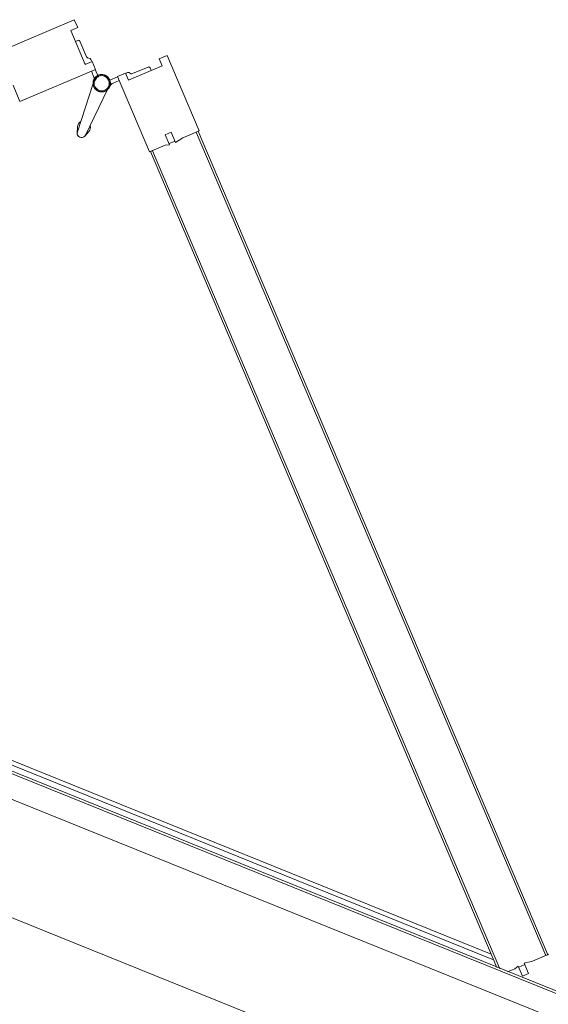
# Model space of a CAD drawing. Header units: millimetres. Extents: x 1512 to 2105, y 794 to 1149.
# Tile 134 of 256: x 1684.365 to 1684.855, y 1079.195 to 1080.108. Entities that reach past the tile are written whole.
import ezdxf

# ---------------------------------------------------------------- set-up
doc = ezdxf.new("R2010")
doc.units = ezdxf.units.MM
doc.layers.add('A-DOOR', color=31, linetype='Continuous', lineweight=9)

# ---------------------------------------------------------------- blocks, each defined once
blk = doc.blocks.new('5-panel_Bi-fold_external_door_10806 - Type 1-225860-همکف')
at = {"layer": 'A-DOOR'}
for p, q in [((-1.62266, 0.74343), (-1.6764, 0.68969)), ((-1.61699, 0.73777), (-1.62266, 0.74343)), ((-1.53053, 0.74494), (-1.53619, 0.73928)), ((-1.53619, 0.73928), (-1.53124, 0.73433)), ((-1.47679, 0.6912), (-1.53053, 0.74494)), ((-1.62195, 0.73282), (-1.61699, 0.73777)), ((-1.59791, 0.70879), (-1.62195, 0.73282)), ((-1.53124, 0.73433), (-1.55527, 0.7103)), ((-1.61243, 0.72683), (-1.61419, 0.72507)), ((-1.61243, 0.72683), (-1.61419, 0.72507)), ((-1.61243, 0.72683), (-1.61419, 0.72507)), ((-1.5992, 0.71573), (-1.6103, 0.72683)), ((-1.54287, 0.72836), (-1.55398, 0.71725)), ((-1.53898, 0.72659), (-1.54075, 0.72836)), ((-1.53898, 0.72659), (-1.54075, 0.72836)), ((-1.53898, 0.72659), (-1.54075, 0.72836)), ((-1.59296, 0.71374), (-1.59791, 0.70879)), ((-1.59314, 0.71356), (-1.59456, 0.71499)), ((-1.5873, 0.70808), (-1.59296, 0.71374)), ((-1.56023, 0.71525), (-1.56589, 0.70959)), ((-1.55527, 0.7103), (-1.56023, 0.71525)), ((-1.55861, 0.71651), (-1.56005, 0.71507)), ((-1.64104, 0.65434), (-1.5873, 0.70808)), ((-1.59013, 0.70525), (-1.58585, 0.70096)), ((-1.58205, 0.70247), (-1.58748, 0.7079)), ((-1.56571, 0.70941), (-1.57126, 0.70386)), ((-1.57061, 0.70305), (-1.57081, 0.70331)), ((-1.57061, 0.70305), (-1.57081, 0.70331)), ((-1.57061, 0.70305), (-1.57081, 0.70331)), ((-1.57061, 0.70305), (-1.57081, 0.70331)), ((-1.57061, 0.70305), (-1.57081, 0.70331)), ((-1.57061, 0.70305), (-1.57081, 0.70331)), ((-1.57061, 0.70305), (-1.57081, 0.70331)), ((-1.57061, 0.70305), (-1.57081, 0.70331)), ((-1.57061, 0.70305), (-1.57081, 0.70331)), ((-1.56733, 0.70249), (-1.56306, 0.70676)), ((-1.56589, 0.70959), (-1.51215, 0.65585)), ((-1.58438, 0.69504), (-1.58108, 0.64801)), ((-1.57309, 0.64801), (-1.56979, 0.69504)), ((-1.48834, 0.67965), (-1.47679, 0.6912)), ((-1.47891, 0.68908), (-1.4775, 0.6905)), ((-1.47891, 0.68908), (-0.89258, 0.10275)), ((-1.4775, 0.6905), (-0.89117, 0.10416)), ((-1.50455, 0.67618), (-1.50031, 0.68043)), ((-1.49743, 0.66906), (-1.50455, 0.67618)), ((-1.50031, 0.68043), (-1.49295, 0.67307)), ((-1.49295, 0.67307), (-1.48834, 0.67965)), ((-1.51215, 0.65585), (-1.50099, 0.667)), ((-1.50099, 0.667), (-1.49743, 0.66906)), ((-1.49818, 0.66982), (-1.49394, 0.67406)), ((-1.65259, 0.66589), (-1.64104, 0.65434)), ((-1.51144, 0.65656), (-1.51003, 0.65797)), ((-1.51003, 0.65797), (-0.92752, 0.07546)), ((-1.58275, 0.6523), (-1.58086, 0.64696)), ((-1.58275, 0.6523), (-1.58108, 0.64801)), ((-1.58086, 0.64696), (-1.58275, 0.6523)), ((-1.58086, 0.64696), (-1.58108, 0.64801)), ((-1.57331, 0.64696), (-1.57142, 0.6523)), ((-1.57142, 0.6523), (-1.57331, 0.64696)), ((-1.57142, 0.6523), (-1.57309, 0.64801)), ((-1.51144, 0.65656), (-0.93035, 0.07546)), ((-1.57331, 0.64696), (-1.57321, 0.64743)), ((-0.89046, 0.10487), (-0.90201, 0.09332)), ((-0.89117, 0.10416), (-0.89258, 0.10275)), ((-0.90201, 0.09332), (-0.90859, 0.08871)), ((-0.93998, 0.0851), (-2.21169, 0.0851)), ((-0.9126, 0.08424), (-0.91466, 0.08067)), ((-0.90548, 0.07711), (-0.9126, 0.08424)), ((-0.90761, 0.08772), (-0.91185, 0.08348)), ((-0.90859, 0.08871), (-0.90124, 0.08136)), ((2.581, 0.0759), (-2.331, 0.0759)), ((2.581, 0.0737), (-2.331, 0.0737)), ((-2.21569, 0.0811), (-0.93598, 0.0811)), ((-0.91466, 0.08067), (-0.91987, 0.07546)), ((-0.90124, 0.08136), (-0.90548, 0.07711)), ((-2.331, 0.0516), (2.581, 0.0516)), ((-2.331, -0.05), (2.581, -0.05))]:
    blk.add_line(p, q, dxfattribs=at)
at = {"layer": 'A-DOOR', "flags": 128}
for points in [[(-1.57708, 0.70634), (-1.5774, 0.70634), (-1.57772, 0.70632), (-1.57804, 0.70629), (-1.57836, 0.70624), (-1.57867, 0.70618), (-1.57898, 0.70611), (-1.57929, 0.70603), (-1.5796, 0.70594), (-1.5799, 0.70583), (-1.5802, 0.70571), (-1.58049, 0.70558), (-1.58078, 0.70544), (-1.58106, 0.70529), (-1.58133, 0.70512), (-1.5816, 0.70495), (-1.58186, 0.70476), (-1.58211, 0.70456), (-1.58236, 0.70436), (-1.58259, 0.70414), (-1.58282, 0.70392), (-1.58304, 0.70368), (-1.58325, 0.70344), (-1.58345, 0.70319), (-1.58364, 0.70293), (-1.58381, 0.70266), (-1.58398, 0.70239), (-1.58414, 0.70211), (-1.58428, 0.70183), (-1.58442, 0.70154), (-1.58454, 0.70124), (-1.58465, 0.70094), (-1.58475, 0.70064), (-1.58483, 0.70033), (-1.58491, 0.70002), (-1.58497, 0.6997), (-1.58501, 0.69939), (-1.58505, 0.69907), (-1.58507, 0.69875), (-1.58508, 0.69843), (-1.58508, 0.69811), (-1.58506, 0.69779), (-1.58504, 0.69747), (-1.58499, 0.69715), (-1.58494, 0.69684), (-1.58487, 0.69652), (-1.58479, 0.69621), (-1.5847, 0.69591), (-1.5846, 0.69561), (-1.58448, 0.69531), (-1.58436, 0.69501), (-1.58422, 0.69473), (-1.58407, 0.69444), (-1.58391, 0.69417), (-1.58373, 0.6939), (-1.58355, 0.69363), (-1.58336, 0.69338), (-1.58315, 0.69313), (-1.58294, 0.69289), (-1.58272, 0.69266), (-1.58249, 0.69244), (-1.58225, 0.69223), (-1.582, 0.69203), (-1.58174, 0.69184), (-1.58148, 0.69166), (-1.58121, 0.69149), (-1.58093, 0.69133), (-1.58065, 0.69118), (-1.58036, 0.69104), (-1.58006, 0.69092), (-1.57976, 0.6908), (-1.57946, 0.6907), (-1.57915, 0.69061), (-1.57884, 0.69054), (-1.57853, 0.69047), (-1.57821, 0.69042), (-1.57789, 0.69038), (-1.57758, 0.69036), (-1.57726, 0.69034), (-1.57708, 0.69034)], [(-1.5774, 0.70634), (-1.57772, 0.70632), (-1.57804, 0.70629), (-1.57836, 0.70624), (-1.57867, 0.70618), (-1.57898, 0.70611), (-1.57929, 0.70603), (-1.5796, 0.70594), (-1.5799, 0.70583), (-1.5802, 0.70571), (-1.58049, 0.70558), (-1.58078, 0.70544), (-1.58106, 0.70529), (-1.58133, 0.70512), (-1.5816, 0.70495), (-1.58186, 0.70476), (-1.58211, 0.70456), (-1.58236, 0.70436), (-1.58259, 0.70414), (-1.58282, 0.70392), (-1.58304, 0.70368)], [(-1.5774, 0.70634), (-1.57772, 0.70632), (-1.57804, 0.70629), (-1.57836, 0.70624), (-1.57867, 0.70618), (-1.57898, 0.70611), (-1.57929, 0.70603), (-1.5796, 0.70594), (-1.5799, 0.70583), (-1.5802, 0.70571), (-1.58049, 0.70558), (-1.58078, 0.70544), (-1.58106, 0.70529), (-1.58133, 0.70512), (-1.5816, 0.70495), (-1.58186, 0.70476), (-1.58211, 0.70456), (-1.58236, 0.70436), (-1.58259, 0.70414), (-1.58282, 0.70392), (-1.58304, 0.70368)], [(-1.5774, 0.70634), (-1.57772, 0.70632), (-1.57804, 0.70629), (-1.57836, 0.70624), (-1.57867, 0.70618), (-1.57898, 0.70611), (-1.57929, 0.70603), (-1.5796, 0.70594), (-1.5799, 0.70583), (-1.5802, 0.70571), (-1.58049, 0.70558), (-1.58078, 0.70544), (-1.58106, 0.70529), (-1.58133, 0.70512), (-1.5816, 0.70495), (-1.58186, 0.70476), (-1.58211, 0.70456), (-1.58236, 0.70436), (-1.58259, 0.70414), (-1.58282, 0.70392), (-1.58304, 0.70368)], [(-1.5774, 0.70634), (-1.57772, 0.70632), (-1.57804, 0.70629), (-1.57836, 0.70624), (-1.57867, 0.70618), (-1.57898, 0.70611), (-1.57929, 0.70603), (-1.5796, 0.70594), (-1.5799, 0.70583), (-1.5802, 0.70571), (-1.58049, 0.70558), (-1.58078, 0.70544), (-1.58106, 0.70529), (-1.58133, 0.70512), (-1.5816, 0.70495), (-1.58186, 0.70476), (-1.58211, 0.70456), (-1.58236, 0.70436), (-1.58259, 0.70414), (-1.58282, 0.70392), (-1.58304, 0.70368)], [(-1.5774, 0.70634), (-1.57772, 0.70632), (-1.57804, 0.70629), (-1.57836, 0.70624), (-1.57867, 0.70618), (-1.57898, 0.70611), (-1.57929, 0.70603), (-1.5796, 0.70594), (-1.5799, 0.70583), (-1.5802, 0.70571), (-1.58049, 0.70558), (-1.58078, 0.70544), (-1.58106, 0.70529), (-1.58133, 0.70512), (-1.5816, 0.70495), (-1.58186, 0.70476), (-1.58211, 0.70456), (-1.58236, 0.70436), (-1.58259, 0.70414), (-1.58282, 0.70392), (-1.58304, 0.70368)], [(-1.57708, 0.70634), (-1.5774, 0.70634), (-1.57772, 0.70632), (-1.57804, 0.70629), (-1.57836, 0.70624), (-1.57867, 0.70618), (-1.57898, 0.70611), (-1.57929, 0.70603), (-1.5796, 0.70594), (-1.5799, 0.70583), (-1.5802, 0.70571), (-1.58049, 0.70558), (-1.58078, 0.70544), (-1.58106, 0.70529), (-1.58133, 0.70512), (-1.5816, 0.70495), (-1.58186, 0.70476), (-1.58211, 0.70456), (-1.58236, 0.70436), (-1.58259, 0.70414), (-1.58282, 0.70392), (-1.58304, 0.70368)], [(-1.57708, 0.70634), (-1.5774, 0.70634), (-1.57772, 0.70632), (-1.57804, 0.70629), (-1.57836, 0.70624), (-1.57867, 0.70618), (-1.57898, 0.70611), (-1.57929, 0.70603), (-1.5796, 0.70594), (-1.5799, 0.70583), (-1.5802, 0.70571), (-1.58049, 0.70558), (-1.58078, 0.70544), (-1.58106, 0.70529), (-1.58133, 0.70512), (-1.5816, 0.70495), (-1.58186, 0.70476), (-1.58211, 0.70456), (-1.58236, 0.70436), (-1.58259, 0.70414), (-1.58282, 0.70392), (-1.58304, 0.70368)], [(-1.57708, 0.70634), (-1.5774, 0.70634), (-1.57772, 0.70632), (-1.57804, 0.70629), (-1.57836, 0.70624), (-1.57867, 0.70618), (-1.57898, 0.70611), (-1.57929, 0.70603), (-1.5796, 0.70594), (-1.5799, 0.70583), (-1.5802, 0.70571), (-1.58049, 0.70558), (-1.58078, 0.70544), (-1.58106, 0.70529), (-1.58133, 0.70512), (-1.5816, 0.70495), (-1.58186, 0.70476), (-1.58211, 0.70456), (-1.58236, 0.70436), (-1.58259, 0.70414), (-1.58282, 0.70392), (-1.58304, 0.70368)], [(-1.57708, 0.70634), (-1.5774, 0.70634), (-1.57772, 0.70632), (-1.57804, 0.70629), (-1.57836, 0.70624), (-1.57867, 0.70618), (-1.57898, 0.70611), (-1.57929, 0.70603), (-1.5796, 0.70594), (-1.5799, 0.70583), (-1.5802, 0.70571), (-1.58049, 0.70558), (-1.58078, 0.70544), (-1.58106, 0.70529), (-1.58133, 0.70512), (-1.5816, 0.70495), (-1.58186, 0.70476), (-1.58211, 0.70456), (-1.58236, 0.70436), (-1.58259, 0.70414), (-1.58282, 0.70392), (-1.58304, 0.70368)], [(-1.5774, 0.70634), (-1.57772, 0.70632), (-1.57804, 0.70629), (-1.57836, 0.70624), (-1.57867, 0.70618), (-1.57898, 0.70611), (-1.57929, 0.70603), (-1.5796, 0.70594), (-1.5799, 0.70583), (-1.5802, 0.70571), (-1.58049, 0.70558), (-1.58078, 0.70544), (-1.58106, 0.70529), (-1.58133, 0.70512), (-1.5816, 0.70495), (-1.58186, 0.70476), (-1.58211, 0.70456), (-1.58236, 0.70436), (-1.58259, 0.70414), (-1.58282, 0.70392), (-1.58304, 0.70368)], [(-1.5774, 0.70634), (-1.57772, 0.70632), (-1.57804, 0.70629), (-1.57836, 0.70624), (-1.57867, 0.70618), (-1.57898, 0.70611), (-1.57929, 0.70603), (-1.5796, 0.70594), (-1.5799, 0.70583), (-1.5802, 0.70571), (-1.58049, 0.70558), (-1.58078, 0.70544), (-1.58106, 0.70529), (-1.58133, 0.70512), (-1.5816, 0.70495), (-1.58186, 0.70476), (-1.58211, 0.70456), (-1.58236, 0.70436), (-1.58259, 0.70414), (-1.58282, 0.70392), (-1.58304, 0.70368)], [(-1.5774, 0.70634), (-1.57772, 0.70632), (-1.57804, 0.70629), (-1.57836, 0.70624), (-1.57867, 0.70618), (-1.57898, 0.70611), (-1.57929, 0.70603), (-1.5796, 0.70594), (-1.5799, 0.70583), (-1.5802, 0.70571), (-1.58049, 0.70558), (-1.58078, 0.70544), (-1.58106, 0.70529), (-1.58133, 0.70512), (-1.5816, 0.70495), (-1.58186, 0.70476), (-1.58211, 0.70456), (-1.58236, 0.70436), (-1.58259, 0.70414), (-1.58282, 0.70392), (-1.58304, 0.70368)], [(-1.5774, 0.70634), (-1.57772, 0.70632), (-1.57804, 0.70629), (-1.57836, 0.70624), (-1.57867, 0.70618), (-1.57898, 0.70611), (-1.57929, 0.70603), (-1.5796, 0.70594), (-1.5799, 0.70583), (-1.5802, 0.70571), (-1.58049, 0.70558), (-1.58078, 0.70544), (-1.58106, 0.70529), (-1.58133, 0.70512), (-1.5816, 0.70495), (-1.58186, 0.70476), (-1.58211, 0.70456), (-1.58236, 0.70436), (-1.58259, 0.70414), (-1.58282, 0.70392), (-1.58304, 0.70368)], [(-1.57122, 0.70379), (-1.57145, 0.70402), (-1.57168, 0.70424), (-1.57192, 0.70445), (-1.57217, 0.70465), (-1.57242, 0.70485), (-1.57269, 0.70503), (-1.57296, 0.7052), (-1.57324, 0.70536), (-1.57352, 0.70551), (-1.57381, 0.70564), (-1.5741, 0.70577), (-1.5744, 0.70588), (-1.57471, 0.70598), (-1.57501, 0.70607), (-1.57532, 0.70615), (-1.57564, 0.70621), (-1.57595, 0.70626), (-1.57627, 0.7063), (-1.57659, 0.70633), (-1.57691, 0.70634), (-1.57708, 0.70634)], [(-1.57708, 0.69034), (-1.57676, 0.69035), (-1.57644, 0.69037), (-1.57613, 0.6904), (-1.57581, 0.69044), (-1.57549, 0.6905), (-1.57518, 0.69057), (-1.57487, 0.69065), (-1.57457, 0.69075), (-1.57426, 0.69086), (-1.57397, 0.69097), (-1.57368, 0.6911), (-1.57339, 0.69125), (-1.57311, 0.6914), (-1.57283, 0.69156), (-1.57257, 0.69174), (-1.57231, 0.69193), (-1.57205, 0.69212), (-1.57181, 0.69233), (-1.57157, 0.69254), (-1.57134, 0.69277), (-1.57113, 0.693), (-1.57092, 0.69325), (-1.57072, 0.6935), (-1.57053, 0.69375), (-1.57035, 0.69402), (-1.57018, 0.69429), (-1.57003, 0.69457), (-1.56988, 0.69486), (-1.56975, 0.69515), (-1.56963, 0.69544), (-1.56952, 0.69574), (-1.56942, 0.69605), (-1.56933, 0.69636), (-1.56926, 0.69667), (-1.5692, 0.69698), (-1.56915, 0.6973), (-1.56912, 0.69762), (-1.56909, 0.69794), (-1.56908, 0.69826), (-1.56909, 0.69858), (-1.5691, 0.6989), (-1.56913, 0.69921), (-1.56917, 0.69953), (-1.56923, 0.69985), (-1.56929, 0.70016), (-1.56937, 0.70047), (-1.56946, 0.70078), (-1.56957, 0.70108), (-1.56968, 0.70138), (-1.56981, 0.70167), (-1.56995, 0.70196), (-1.5701, 0.70224), (-1.57026, 0.70252), (-1.57043, 0.70279), (-1.57061, 0.70305), (-1.57081, 0.70331), (-1.57101, 0.70355), (-1.57122, 0.70379), (-1.57145, 0.70402), (-1.57168, 0.70424), (-1.57192, 0.70445), (-1.57217, 0.70465), (-1.57242, 0.70485), (-1.57269, 0.70503), (-1.57296, 0.7052), (-1.57324, 0.70536), (-1.57352, 0.70551), (-1.57381, 0.70564), (-1.5741, 0.70577), (-1.5744, 0.70588), (-1.57471, 0.70598), (-1.57501, 0.70607), (-1.57532, 0.70615), (-1.57564, 0.70621), (-1.57595, 0.70626), (-1.57627, 0.7063), (-1.57659, 0.70633), (-1.57691, 0.70634), (-1.57708, 0.70634)], [(-1.57122, 0.70379), (-1.57145, 0.70402), (-1.57168, 0.70424), (-1.57192, 0.70445), (-1.57217, 0.70465), (-1.57242, 0.70485), (-1.57269, 0.70503), (-1.57296, 0.7052), (-1.57324, 0.70536), (-1.57352, 0.70551), (-1.57381, 0.70564), (-1.5741, 0.70577), (-1.5744, 0.70588), (-1.57471, 0.70598), (-1.57501, 0.70607), (-1.57532, 0.70615), (-1.57564, 0.70621), (-1.57595, 0.70626), (-1.57627, 0.7063), (-1.57659, 0.70633), (-1.57691, 0.70634), (-1.57708, 0.70634)], [(-1.57122, 0.70379), (-1.57145, 0.70402), (-1.57168, 0.70424), (-1.57192, 0.70445), (-1.57217, 0.70465), (-1.57242, 0.70485), (-1.57269, 0.70503), (-1.57296, 0.7052), (-1.57324, 0.70536), (-1.57352, 0.70551), (-1.57381, 0.70564), (-1.5741, 0.70577), (-1.5744, 0.70588), (-1.57471, 0.70598), (-1.57501, 0.70607), (-1.57532, 0.70615), (-1.57564, 0.70621), (-1.57595, 0.70626), (-1.57627, 0.7063), (-1.57659, 0.70633), (-1.57691, 0.70634), (-1.57708, 0.70634)], [(-1.57122, 0.70379), (-1.57145, 0.70402), (-1.57168, 0.70424), (-1.57192, 0.70445), (-1.57217, 0.70465), (-1.57242, 0.70485), (-1.57269, 0.70503), (-1.57296, 0.7052), (-1.57324, 0.70536), (-1.57352, 0.70551), (-1.57381, 0.70564), (-1.5741, 0.70577), (-1.5744, 0.70588), (-1.57471, 0.70598), (-1.57501, 0.70607), (-1.57532, 0.70615), (-1.57564, 0.70621), (-1.57595, 0.70626), (-1.57627, 0.7063), (-1.57659, 0.70633), (-1.57691, 0.70634), (-1.57708, 0.70634)], [(-1.57708, 0.69034), (-1.57676, 0.69035), (-1.57644, 0.69037), (-1.57613, 0.6904), (-1.57581, 0.69044), (-1.57549, 0.6905), (-1.57518, 0.69057), (-1.57487, 0.69065), (-1.57457, 0.69075), (-1.57426, 0.69086), (-1.57397, 0.69097), (-1.57368, 0.6911), (-1.57339, 0.69125), (-1.57311, 0.6914), (-1.57283, 0.69156), (-1.57257, 0.69174), (-1.57231, 0.69193), (-1.57205, 0.69212), (-1.57181, 0.69233), (-1.57157, 0.69254), (-1.57134, 0.69277), (-1.57113, 0.693), (-1.57092, 0.69325), (-1.57072, 0.6935), (-1.57053, 0.69375), (-1.57035, 0.69402), (-1.57018, 0.69429), (-1.57003, 0.69457), (-1.56988, 0.69486), (-1.56975, 0.69515), (-1.56963, 0.69544), (-1.56952, 0.69574), (-1.56942, 0.69605), (-1.56933, 0.69636), (-1.56926, 0.69667), (-1.5692, 0.69698), (-1.56915, 0.6973), (-1.56912, 0.69762), (-1.56909, 0.69794), (-1.56908, 0.69826), (-1.56909, 0.69858), (-1.5691, 0.6989), (-1.56913, 0.69921), (-1.56917, 0.69953), (-1.56923, 0.69985), (-1.56929, 0.70016), (-1.56937, 0.70047), (-1.56946, 0.70078), (-1.56957, 0.70108), (-1.56968, 0.70138), (-1.56981, 0.70167), (-1.56995, 0.70196), (-1.5701, 0.70224), (-1.57026, 0.70252), (-1.57043, 0.70279), (-1.57061, 0.70305), (-1.57081, 0.70331)], [(-1.57708, 0.69034), (-1.57676, 0.69035), (-1.57644, 0.69037), (-1.57613, 0.6904), (-1.57581, 0.69044), (-1.57549, 0.6905), (-1.57518, 0.69057), (-1.57487, 0.69065), (-1.57457, 0.69075), (-1.57426, 0.69086), (-1.57397, 0.69097), (-1.57368, 0.6911), (-1.57339, 0.69125), (-1.57311, 0.6914), (-1.57283, 0.69156), (-1.57257, 0.69174), (-1.57231, 0.69193), (-1.57205, 0.69212), (-1.57181, 0.69233), (-1.57157, 0.69254), (-1.57134, 0.69277), (-1.57113, 0.693), (-1.57092, 0.69325), (-1.57072, 0.6935), (-1.57053, 0.69375), (-1.57035, 0.69402), (-1.57018, 0.69429), (-1.57003, 0.69457), (-1.56988, 0.69486), (-1.56975, 0.69515), (-1.56963, 0.69544), (-1.56952, 0.69574), (-1.56942, 0.69605), (-1.56933, 0.69636), (-1.56926, 0.69667), (-1.5692, 0.69698), (-1.56915, 0.6973), (-1.56912, 0.69762), (-1.56909, 0.69794), (-1.56908, 0.69826), (-1.56909, 0.69858), (-1.5691, 0.6989), (-1.56913, 0.69921), (-1.56917, 0.69953), (-1.56923, 0.69985), (-1.56929, 0.70016), (-1.56937, 0.70047), (-1.56946, 0.70078), (-1.56957, 0.70108), (-1.56968, 0.70138), (-1.56981, 0.70167), (-1.56995, 0.70196), (-1.5701, 0.70224), (-1.57026, 0.70252), (-1.57043, 0.70279), (-1.57061, 0.70305), (-1.57081, 0.70331)], [(-1.57708, 0.69034), (-1.57676, 0.69035), (-1.57644, 0.69037), (-1.57613, 0.6904), (-1.57581, 0.69044), (-1.57549, 0.6905), (-1.57518, 0.69057), (-1.57487, 0.69065), (-1.57457, 0.69075), (-1.57426, 0.69086), (-1.57397, 0.69097), (-1.57368, 0.6911), (-1.57339, 0.69125), (-1.57311, 0.6914), (-1.57283, 0.69156), (-1.57257, 0.69174), (-1.57231, 0.69193), (-1.57205, 0.69212), (-1.57181, 0.69233), (-1.57157, 0.69254), (-1.57134, 0.69277), (-1.57113, 0.693), (-1.57092, 0.69325), (-1.57072, 0.6935), (-1.57053, 0.69375), (-1.57035, 0.69402), (-1.57018, 0.69429), (-1.57003, 0.69457), (-1.56988, 0.69486), (-1.56975, 0.69515), (-1.56963, 0.69544), (-1.56952, 0.69574), (-1.56942, 0.69605), (-1.56933, 0.69636), (-1.56926, 0.69667), (-1.5692, 0.69698), (-1.56915, 0.6973), (-1.56912, 0.69762), (-1.56909, 0.69794), (-1.56908, 0.69826), (-1.56909, 0.69858), (-1.5691, 0.6989), (-1.56913, 0.69921), (-1.56917, 0.69953), (-1.56923, 0.69985), (-1.56929, 0.70016), (-1.56937, 0.70047), (-1.56946, 0.70078), (-1.56957, 0.70108), (-1.56968, 0.70138), (-1.56981, 0.70167), (-1.56995, 0.70196), (-1.5701, 0.70224), (-1.57026, 0.70252), (-1.57043, 0.70279), (-1.57061, 0.70305), (-1.57081, 0.70331)], [(-1.57708, 0.69034), (-1.57676, 0.69035), (-1.57644, 0.69037), (-1.57613, 0.6904), (-1.57581, 0.69044), (-1.57549, 0.6905), (-1.57518, 0.69057), (-1.57487, 0.69065), (-1.57457, 0.69075), (-1.57426, 0.69086), (-1.57397, 0.69097), (-1.57368, 0.6911), (-1.57339, 0.69125), (-1.57311, 0.6914), (-1.57283, 0.69156), (-1.57257, 0.69174), (-1.57231, 0.69193), (-1.57205, 0.69212), (-1.57181, 0.69233), (-1.57157, 0.69254), (-1.57134, 0.69277), (-1.57113, 0.693), (-1.57092, 0.69325), (-1.57072, 0.6935), (-1.57053, 0.69375), (-1.57035, 0.69402), (-1.57018, 0.69429), (-1.57003, 0.69457), (-1.56988, 0.69486), (-1.56975, 0.69515), (-1.56963, 0.69544), (-1.56952, 0.69574), (-1.56942, 0.69605), (-1.56933, 0.69636), (-1.56926, 0.69667), (-1.5692, 0.69698), (-1.56915, 0.6973), (-1.56912, 0.69762), (-1.56909, 0.69794), (-1.56908, 0.69826), (-1.56909, 0.69858), (-1.5691, 0.6989), (-1.56913, 0.69921), (-1.56917, 0.69953), (-1.56923, 0.69985), (-1.56929, 0.70016), (-1.56937, 0.70047), (-1.56946, 0.70078), (-1.56957, 0.70108), (-1.56968, 0.70138), (-1.56981, 0.70167), (-1.56995, 0.70196), (-1.5701, 0.70224), (-1.57026, 0.70252), (-1.57043, 0.70279), (-1.57061, 0.70305), (-1.57081, 0.70331)], [(-1.5741, 0.70577), (-1.5744, 0.70588), (-1.57471, 0.70598), (-1.57501, 0.70607), (-1.57532, 0.70615), (-1.57564, 0.70621), (-1.57595, 0.70626), (-1.57627, 0.7063), (-1.57659, 0.70633)], [(-1.5741, 0.70577), (-1.5744, 0.70588), (-1.57471, 0.70598), (-1.57501, 0.70607), (-1.57532, 0.70615), (-1.57564, 0.70621), (-1.57595, 0.70626), (-1.57627, 0.7063), (-1.57659, 0.70633)], [(-1.5741, 0.70577), (-1.5744, 0.70588), (-1.57471, 0.70598), (-1.57501, 0.70607), (-1.57532, 0.70615), (-1.57564, 0.70621), (-1.57595, 0.70626), (-1.57627, 0.7063), (-1.57659, 0.70633)], [(-1.5741, 0.70577), (-1.5744, 0.70588), (-1.57471, 0.70598), (-1.57501, 0.70607), (-1.57532, 0.70615), (-1.57564, 0.70621), (-1.57595, 0.70626), (-1.57627, 0.7063), (-1.57659, 0.70633)], [(-1.5741, 0.70577), (-1.5744, 0.70588), (-1.57471, 0.70598), (-1.57501, 0.70607), (-1.57532, 0.70615), (-1.57564, 0.70621), (-1.57595, 0.70626), (-1.57627, 0.7063), (-1.57659, 0.70633)], [(-1.5741, 0.70577), (-1.5744, 0.70588), (-1.57471, 0.70598), (-1.57501, 0.70607), (-1.57532, 0.70615), (-1.57564, 0.70621), (-1.57595, 0.70626), (-1.57627, 0.7063), (-1.57659, 0.70633)], [(-1.5741, 0.70577), (-1.5744, 0.70588), (-1.57471, 0.70598), (-1.57501, 0.70607), (-1.57532, 0.70615), (-1.57564, 0.70621), (-1.57595, 0.70626), (-1.57627, 0.7063), (-1.57659, 0.70633)], [(-1.5741, 0.70577), (-1.5744, 0.70588), (-1.57471, 0.70598), (-1.57501, 0.70607), (-1.57532, 0.70615), (-1.57564, 0.70621), (-1.57595, 0.70626), (-1.57627, 0.7063), (-1.57659, 0.70633)], [(-1.5741, 0.70577), (-1.5744, 0.70588), (-1.57471, 0.70598), (-1.57501, 0.70607), (-1.57532, 0.70615), (-1.57564, 0.70621), (-1.57595, 0.70626), (-1.57627, 0.7063), (-1.57659, 0.70633)], [(-1.57122, 0.70379), (-1.57145, 0.70402), (-1.57168, 0.70424), (-1.57192, 0.70445), (-1.57217, 0.70465), (-1.57242, 0.70485), (-1.57269, 0.70503), (-1.57296, 0.7052), (-1.57324, 0.70536), (-1.57352, 0.70551), (-1.57381, 0.70564)], [(-1.57122, 0.70379), (-1.57145, 0.70402), (-1.57168, 0.70424), (-1.57192, 0.70445), (-1.57217, 0.70465), (-1.57242, 0.70485), (-1.57269, 0.70503), (-1.57296, 0.7052), (-1.57324, 0.70536), (-1.57352, 0.70551), (-1.57381, 0.70564)], [(-1.57122, 0.70379), (-1.57145, 0.70402), (-1.57168, 0.70424), (-1.57192, 0.70445), (-1.57217, 0.70465), (-1.57242, 0.70485), (-1.57269, 0.70503), (-1.57296, 0.7052), (-1.57324, 0.70536), (-1.57352, 0.70551), (-1.57381, 0.70564)], [(-1.57122, 0.70379), (-1.57145, 0.70402), (-1.57168, 0.70424), (-1.57192, 0.70445), (-1.57217, 0.70465), (-1.57242, 0.70485), (-1.57269, 0.70503), (-1.57296, 0.7052), (-1.57324, 0.70536), (-1.57352, 0.70551), (-1.57381, 0.70564)], [(-1.57122, 0.70379), (-1.57145, 0.70402), (-1.57168, 0.70424), (-1.57192, 0.70445), (-1.57217, 0.70465), (-1.57242, 0.70485), (-1.57269, 0.70503), (-1.57296, 0.7052), (-1.57324, 0.70536), (-1.57352, 0.70551), (-1.57381, 0.70564)], [(-1.57122, 0.70379), (-1.57145, 0.70402), (-1.57168, 0.70424), (-1.57192, 0.70445), (-1.57217, 0.70465), (-1.57242, 0.70485), (-1.57269, 0.70503), (-1.57296, 0.7052), (-1.57324, 0.70536), (-1.57352, 0.70551), (-1.57381, 0.70564)], [(-1.57122, 0.70379), (-1.57145, 0.70402), (-1.57168, 0.70424), (-1.57192, 0.70445), (-1.57217, 0.70465), (-1.57242, 0.70485), (-1.57269, 0.70503), (-1.57296, 0.7052), (-1.57324, 0.70536), (-1.57352, 0.70551), (-1.57381, 0.70564)], [(-1.57122, 0.70379), (-1.57145, 0.70402), (-1.57168, 0.70424), (-1.57192, 0.70445), (-1.57217, 0.70465), (-1.57242, 0.70485), (-1.57269, 0.70503), (-1.57296, 0.7052), (-1.57324, 0.70536), (-1.57352, 0.70551), (-1.57381, 0.70564)], [(-1.57122, 0.70379), (-1.57145, 0.70402), (-1.57168, 0.70424), (-1.57192, 0.70445), (-1.57217, 0.70465), (-1.57242, 0.70485), (-1.57269, 0.70503), (-1.57296, 0.7052), (-1.57324, 0.70536), (-1.57352, 0.70551), (-1.57381, 0.70564)], [(-1.58454, 0.70124), (-1.58465, 0.70094), (-1.58475, 0.70064), (-1.58483, 0.70033), (-1.58491, 0.70002), (-1.58497, 0.6997), (-1.58501, 0.69939), (-1.58505, 0.69907), (-1.58507, 0.69875), (-1.58508, 0.69843), (-1.58508, 0.69811), (-1.58506, 0.69779), (-1.58504, 0.69747), (-1.58499, 0.69715), (-1.58494, 0.69684), (-1.58487, 0.69652), (-1.58479, 0.69621), (-1.5847, 0.69591), (-1.5846, 0.69561), (-1.58448, 0.69531)], [(-1.58454, 0.70124), (-1.58465, 0.70094), (-1.58475, 0.70064), (-1.58483, 0.70033), (-1.58491, 0.70002), (-1.58497, 0.6997), (-1.58501, 0.69939), (-1.58505, 0.69907), (-1.58507, 0.69875), (-1.58508, 0.69843), (-1.58508, 0.69811), (-1.58506, 0.69779), (-1.58504, 0.69747), (-1.58499, 0.69715), (-1.58494, 0.69684), (-1.58487, 0.69652), (-1.58479, 0.69621), (-1.5847, 0.69591), (-1.5846, 0.69561), (-1.58448, 0.69531)], [(-1.58454, 0.70124), (-1.58465, 0.70094), (-1.58475, 0.70064), (-1.58483, 0.70033), (-1.58491, 0.70002), (-1.58497, 0.6997), (-1.58501, 0.69939), (-1.58505, 0.69907), (-1.58507, 0.69875), (-1.58508, 0.69843), (-1.58508, 0.69811), (-1.58506, 0.69779), (-1.58504, 0.69747), (-1.58499, 0.69715), (-1.58494, 0.69684), (-1.58487, 0.69652), (-1.58479, 0.69621), (-1.5847, 0.69591), (-1.5846, 0.69561), (-1.58448, 0.69531)], [(-1.58454, 0.70124), (-1.58465, 0.70094), (-1.58475, 0.70064), (-1.58483, 0.70033), (-1.58491, 0.70002), (-1.58497, 0.6997), (-1.58501, 0.69939), (-1.58505, 0.69907), (-1.58507, 0.69875), (-1.58508, 0.69843), (-1.58508, 0.69811), (-1.58506, 0.69779), (-1.58504, 0.69747), (-1.58499, 0.69715), (-1.58494, 0.69684), (-1.58487, 0.69652), (-1.58479, 0.69621), (-1.5847, 0.69591), (-1.5846, 0.69561), (-1.58448, 0.69531)], [(-1.58454, 0.70124), (-1.58465, 0.70094), (-1.58475, 0.70064), (-1.58483, 0.70033), (-1.58491, 0.70002), (-1.58497, 0.6997), (-1.58501, 0.69939), (-1.58505, 0.69907), (-1.58507, 0.69875), (-1.58508, 0.69843), (-1.58508, 0.69811), (-1.58506, 0.69779), (-1.58504, 0.69747), (-1.58499, 0.69715), (-1.58494, 0.69684), (-1.58487, 0.69652), (-1.58479, 0.69621), (-1.5847, 0.69591), (-1.5846, 0.69561), (-1.58448, 0.69531)], [(-1.58454, 0.70124), (-1.58465, 0.70094), (-1.58475, 0.70064), (-1.58483, 0.70033), (-1.58491, 0.70002), (-1.58497, 0.6997), (-1.58501, 0.69939), (-1.58505, 0.69907), (-1.58507, 0.69875), (-1.58508, 0.69843), (-1.58508, 0.69811), (-1.58506, 0.69779), (-1.58504, 0.69747), (-1.58499, 0.69715), (-1.58494, 0.69684), (-1.58487, 0.69652), (-1.58479, 0.69621), (-1.5847, 0.69591), (-1.5846, 0.69561), (-1.58448, 0.69531), (-1.58436, 0.69501), (-1.58422, 0.69473), (-1.58407, 0.69444), (-1.58391, 0.69417), (-1.58373, 0.6939), (-1.58355, 0.69363), (-1.58336, 0.69338), (-1.58315, 0.69313), (-1.58294, 0.69289), (-1.58272, 0.69266), (-1.58249, 0.69244), (-1.58225, 0.69223), (-1.582, 0.69203), (-1.58174, 0.69184), (-1.58148, 0.69166), (-1.58121, 0.69149), (-1.58093, 0.69133), (-1.58065, 0.69118), (-1.58036, 0.69104)], [(-1.58454, 0.70124), (-1.58465, 0.70094), (-1.58475, 0.70064), (-1.58483, 0.70033), (-1.58491, 0.70002), (-1.58497, 0.6997), (-1.58501, 0.69939), (-1.58505, 0.69907), (-1.58507, 0.69875), (-1.58508, 0.69843), (-1.58508, 0.69811), (-1.58506, 0.69779), (-1.58504, 0.69747), (-1.58499, 0.69715), (-1.58494, 0.69684), (-1.58487, 0.69652), (-1.58479, 0.69621), (-1.5847, 0.69591), (-1.5846, 0.69561), (-1.58448, 0.69531), (-1.58436, 0.69501), (-1.58422, 0.69473), (-1.58407, 0.69444), (-1.58391, 0.69417), (-1.58373, 0.6939), (-1.58355, 0.69363), (-1.58336, 0.69338), (-1.58315, 0.69313), (-1.58294, 0.69289), (-1.58272, 0.69266), (-1.58249, 0.69244), (-1.58225, 0.69223), (-1.582, 0.69203), (-1.58174, 0.69184), (-1.58148, 0.69166), (-1.58121, 0.69149), (-1.58093, 0.69133), (-1.58065, 0.69118), (-1.58036, 0.69104)], [(-1.58454, 0.70124), (-1.58465, 0.70094), (-1.58475, 0.70064), (-1.58483, 0.70033), (-1.58491, 0.70002), (-1.58497, 0.6997), (-1.58501, 0.69939), (-1.58505, 0.69907), (-1.58507, 0.69875), (-1.58508, 0.69843), (-1.58508, 0.69811), (-1.58506, 0.69779), (-1.58504, 0.69747), (-1.58499, 0.69715), (-1.58494, 0.69684), (-1.58487, 0.69652), (-1.58479, 0.69621), (-1.5847, 0.69591), (-1.5846, 0.69561), (-1.58448, 0.69531), (-1.58436, 0.69501), (-1.58422, 0.69473), (-1.58407, 0.69444), (-1.58391, 0.69417), (-1.58373, 0.6939), (-1.58355, 0.69363), (-1.58336, 0.69338), (-1.58315, 0.69313), (-1.58294, 0.69289), (-1.58272, 0.69266), (-1.58249, 0.69244), (-1.58225, 0.69223), (-1.582, 0.69203), (-1.58174, 0.69184), (-1.58148, 0.69166), (-1.58121, 0.69149), (-1.58093, 0.69133), (-1.58065, 0.69118), (-1.58036, 0.69104)], [(-1.58454, 0.70124), (-1.58465, 0.70094), (-1.58475, 0.70064), (-1.58483, 0.70033), (-1.58491, 0.70002), (-1.58497, 0.6997), (-1.58501, 0.69939), (-1.58505, 0.69907), (-1.58507, 0.69875), (-1.58508, 0.69843), (-1.58508, 0.69811), (-1.58506, 0.69779), (-1.58504, 0.69747), (-1.58499, 0.69715), (-1.58494, 0.69684), (-1.58487, 0.69652), (-1.58479, 0.69621), (-1.5847, 0.69591), (-1.5846, 0.69561), (-1.58448, 0.69531), (-1.58436, 0.69501), (-1.58422, 0.69473), (-1.58407, 0.69444), (-1.58391, 0.69417), (-1.58373, 0.6939), (-1.58355, 0.69363), (-1.58336, 0.69338), (-1.58315, 0.69313), (-1.58294, 0.69289), (-1.58272, 0.69266), (-1.58249, 0.69244), (-1.58225, 0.69223), (-1.582, 0.69203), (-1.58174, 0.69184), (-1.58148, 0.69166), (-1.58121, 0.69149), (-1.58093, 0.69133), (-1.58065, 0.69118), (-1.58036, 0.69104)], [(-1.58454, 0.70124), (-1.58465, 0.70094), (-1.58475, 0.70064), (-1.58483, 0.70033), (-1.58491, 0.70002), (-1.58497, 0.6997), (-1.58501, 0.69939), (-1.58505, 0.69907), (-1.58507, 0.69875), (-1.58508, 0.69843), (-1.58508, 0.69811), (-1.58506, 0.69779), (-1.58504, 0.69747), (-1.58499, 0.69715), (-1.58494, 0.69684), (-1.58487, 0.69652), (-1.58479, 0.69621), (-1.5847, 0.69591), (-1.5846, 0.69561), (-1.58448, 0.69531)], [(-1.58454, 0.70124), (-1.58465, 0.70094), (-1.58475, 0.70064), (-1.58483, 0.70033), (-1.58491, 0.70002), (-1.58497, 0.6997), (-1.58501, 0.69939), (-1.58505, 0.69907), (-1.58507, 0.69875), (-1.58508, 0.69843), (-1.58508, 0.69811), (-1.58506, 0.69779), (-1.58504, 0.69747), (-1.58499, 0.69715), (-1.58494, 0.69684), (-1.58487, 0.69652), (-1.58479, 0.69621), (-1.5847, 0.69591), (-1.5846, 0.69561), (-1.58448, 0.69531)], [(-1.58454, 0.70124), (-1.58465, 0.70094), (-1.58475, 0.70064), (-1.58483, 0.70033), (-1.58491, 0.70002), (-1.58497, 0.6997), (-1.58501, 0.69939), (-1.58505, 0.69907), (-1.58507, 0.69875), (-1.58508, 0.69843), (-1.58508, 0.69811), (-1.58506, 0.69779), (-1.58504, 0.69747), (-1.58499, 0.69715), (-1.58494, 0.69684), (-1.58487, 0.69652), (-1.58479, 0.69621), (-1.5847, 0.69591), (-1.5846, 0.69561), (-1.58448, 0.69531)], [(-1.58454, 0.70124), (-1.58465, 0.70094), (-1.58475, 0.70064), (-1.58483, 0.70033), (-1.58491, 0.70002), (-1.58497, 0.6997), (-1.58501, 0.69939), (-1.58505, 0.69907), (-1.58507, 0.69875), (-1.58508, 0.69843), (-1.58508, 0.69811), (-1.58506, 0.69779), (-1.58504, 0.69747), (-1.58499, 0.69715), (-1.58494, 0.69684), (-1.58487, 0.69652), (-1.58479, 0.69621), (-1.5847, 0.69591), (-1.5846, 0.69561), (-1.58448, 0.69531)], [(-1.56963, 0.69544), (-1.56952, 0.69574), (-1.56942, 0.69605), (-1.56933, 0.69636), (-1.56926, 0.69667), (-1.5692, 0.69698), (-1.56915, 0.6973), (-1.56912, 0.69762), (-1.56909, 0.69794), (-1.56908, 0.69826), (-1.56909, 0.69858), (-1.5691, 0.6989), (-1.56913, 0.69921), (-1.56917, 0.69953), (-1.56923, 0.69985), (-1.56929, 0.70016), (-1.56937, 0.70047), (-1.56946, 0.70078), (-1.56957, 0.70108), (-1.56968, 0.70138), (-1.56981, 0.70167), (-1.56995, 0.70196), (-1.5701, 0.70224)], [(-1.56963, 0.69544), (-1.56952, 0.69574), (-1.56942, 0.69605), (-1.56933, 0.69636), (-1.56926, 0.69667), (-1.5692, 0.69698), (-1.56915, 0.6973), (-1.56912, 0.69762), (-1.56909, 0.69794), (-1.56908, 0.69826), (-1.56909, 0.69858), (-1.5691, 0.6989), (-1.56913, 0.69921), (-1.56917, 0.69953), (-1.56923, 0.69985), (-1.56929, 0.70016), (-1.56937, 0.70047), (-1.56946, 0.70078), (-1.56957, 0.70108), (-1.56968, 0.70138), (-1.56981, 0.70167), (-1.56995, 0.70196)], [(-1.56963, 0.69544), (-1.56952, 0.69574), (-1.56942, 0.69605), (-1.56933, 0.69636), (-1.56926, 0.69667), (-1.5692, 0.69698), (-1.56915, 0.6973), (-1.56912, 0.69762), (-1.56909, 0.69794), (-1.56908, 0.69826), (-1.56909, 0.69858), (-1.5691, 0.6989), (-1.56913, 0.69921), (-1.56917, 0.69953), (-1.56923, 0.69985), (-1.56929, 0.70016), (-1.56937, 0.70047), (-1.56946, 0.70078), (-1.56957, 0.70108), (-1.56968, 0.70138), (-1.56981, 0.70167), (-1.56995, 0.70196)], [(-1.56963, 0.69544), (-1.56952, 0.69574), (-1.56942, 0.69605), (-1.56933, 0.69636), (-1.56926, 0.69667), (-1.5692, 0.69698), (-1.56915, 0.6973), (-1.56912, 0.69762), (-1.56909, 0.69794), (-1.56908, 0.69826), (-1.56909, 0.69858), (-1.5691, 0.6989), (-1.56913, 0.69921), (-1.56917, 0.69953), (-1.56923, 0.69985), (-1.56929, 0.70016), (-1.56937, 0.70047), (-1.56946, 0.70078), (-1.56957, 0.70108), (-1.56968, 0.70138), (-1.56981, 0.70167), (-1.56995, 0.70196)], [(-1.56963, 0.69544), (-1.56952, 0.69574), (-1.56942, 0.69605), (-1.56933, 0.69636), (-1.56926, 0.69667), (-1.5692, 0.69698), (-1.56915, 0.6973), (-1.56912, 0.69762), (-1.56909, 0.69794), (-1.56908, 0.69826), (-1.56909, 0.69858), (-1.5691, 0.6989), (-1.56913, 0.69921), (-1.56917, 0.69953), (-1.56923, 0.69985), (-1.56929, 0.70016), (-1.56937, 0.70047), (-1.56946, 0.70078), (-1.56957, 0.70108), (-1.56968, 0.70138), (-1.56981, 0.70167), (-1.56995, 0.70196)], [(-1.56963, 0.69544), (-1.56952, 0.69574), (-1.56942, 0.69605), (-1.56933, 0.69636), (-1.56926, 0.69667), (-1.5692, 0.69698), (-1.56915, 0.6973), (-1.56912, 0.69762), (-1.56909, 0.69794), (-1.56908, 0.69826), (-1.56909, 0.69858), (-1.5691, 0.6989), (-1.56913, 0.69921), (-1.56917, 0.69953), (-1.56923, 0.69985), (-1.56929, 0.70016), (-1.56937, 0.70047), (-1.56946, 0.70078), (-1.56957, 0.70108), (-1.56968, 0.70138), (-1.56981, 0.70167), (-1.56995, 0.70196)], [(-1.56963, 0.69544), (-1.56952, 0.69574), (-1.56942, 0.69605), (-1.56933, 0.69636), (-1.56926, 0.69667), (-1.5692, 0.69698), (-1.56915, 0.6973), (-1.56912, 0.69762), (-1.56909, 0.69794), (-1.56908, 0.69826), (-1.56909, 0.69858), (-1.5691, 0.6989), (-1.56913, 0.69921), (-1.56917, 0.69953), (-1.56923, 0.69985), (-1.56929, 0.70016), (-1.56937, 0.70047), (-1.56946, 0.70078), (-1.56957, 0.70108), (-1.56968, 0.70138), (-1.56981, 0.70167), (-1.56995, 0.70196)], [(-1.56963, 0.69544), (-1.56952, 0.69574), (-1.56942, 0.69605), (-1.56933, 0.69636), (-1.56926, 0.69667), (-1.5692, 0.69698), (-1.56915, 0.6973), (-1.56912, 0.69762), (-1.56909, 0.69794), (-1.56908, 0.69826), (-1.56909, 0.69858), (-1.5691, 0.6989), (-1.56913, 0.69921), (-1.56917, 0.69953), (-1.56923, 0.69985), (-1.56929, 0.70016), (-1.56937, 0.70047), (-1.56946, 0.70078), (-1.56957, 0.70108), (-1.56968, 0.70138), (-1.56981, 0.70167), (-1.56995, 0.70196)], [(-1.56963, 0.69544), (-1.56952, 0.69574), (-1.56942, 0.69605), (-1.56933, 0.69636), (-1.56926, 0.69667), (-1.5692, 0.69698), (-1.56915, 0.6973), (-1.56912, 0.69762), (-1.56909, 0.69794), (-1.56908, 0.69826), (-1.56909, 0.69858), (-1.5691, 0.6989), (-1.56913, 0.69921), (-1.56917, 0.69953), (-1.56923, 0.69985), (-1.56929, 0.70016), (-1.56937, 0.70047), (-1.56946, 0.70078), (-1.56957, 0.70108), (-1.56968, 0.70138), (-1.56981, 0.70167), (-1.56995, 0.70196)], [(-1.58006, 0.69092), (-1.57976, 0.6908), (-1.57946, 0.6907), (-1.57915, 0.69061), (-1.57884, 0.69054), (-1.57853, 0.69047), (-1.57821, 0.69042), (-1.57789, 0.69038), (-1.57758, 0.69036), (-1.57726, 0.69034), (-1.57708, 0.69034)], [(-1.58006, 0.69092), (-1.57976, 0.6908), (-1.57946, 0.6907), (-1.57915, 0.69061), (-1.57884, 0.69054), (-1.57853, 0.69047), (-1.57821, 0.69042), (-1.57789, 0.69038), (-1.57758, 0.69036), (-1.57726, 0.69034), (-1.57708, 0.69034)], [(-1.58006, 0.69092), (-1.57976, 0.6908), (-1.57946, 0.6907), (-1.57915, 0.69061), (-1.57884, 0.69054), (-1.57853, 0.69047), (-1.57821, 0.69042), (-1.57789, 0.69038), (-1.57758, 0.69036), (-1.57726, 0.69034), (-1.57708, 0.69034)], [(-1.58006, 0.69092), (-1.57976, 0.6908), (-1.57946, 0.6907), (-1.57915, 0.69061), (-1.57884, 0.69054), (-1.57853, 0.69047), (-1.57821, 0.69042), (-1.57789, 0.69038), (-1.57758, 0.69036), (-1.57726, 0.69034), (-1.57708, 0.69034)]]:
    blk.add_lwpolyline(points, dxfattribs=at)
at = {"layer": 'A-DOOR'}
for centre, radius, start, end in [((-1.61137, 0.72577), 0.0015, 45, 135), ((-1.61137, 0.72577), 0.0015, 45, 135), ((-1.61137, 0.72577), 0.0015, 45, 135), ((-1.54181, 0.7273), 0.0015, 45, 135), ((-1.54181, 0.7273), 0.0015, 45, 135), ((-1.54181, 0.7273), 0.0015, 45, 135), ((-1.59778, 0.71714), 0.002, 225, 296.79004), ((-1.59778, 0.71714), 0.002, 225, 268.07403), ((-1.59778, 0.71714), 0.002, 225, 268.07403), ((-1.59598, 0.71357), 0.002, 45, 116.79004), ((-1.5572, 0.71509), 0.002, 63.20996, 135), ((-1.5572, 0.71509), 0.002, 91.92597, 135), ((-1.5572, 0.71509), 0.002, 91.92597, 135), ((-1.55539, 0.71867), 0.002, 243.20996, 315), ((-1.55539, 0.71867), 0.002, 243.20996, 300.64199), ((-1.55539, 0.71867), 0.002, 243.20996, 300.64199), ((-1.59793, 0.71021), 0.001, 240, 285), ((-1.59793, 0.71021), 0.001, 240, 285), ((-1.59793, 0.71021), 0.001, 240, 285), ((-1.57708, 0.69834), 0.007, 90, 270), ((-1.57708, 0.69834), 0.00801, 117.84691, 138.64278), ((-1.57708, 0.69834), 0.008, 118.40887, 138.51909), ((-1.57708, 0.69834), 0.00801, 73.95954, 106.04046), ((-1.57708, 0.69834), 0.008, 90, 105.29458), ((-1.57708, 0.69834), 0.008, 74.70542, 90), ((-1.57708, 0.69834), 0.007, 270, 90), ((-1.57708, 0.69834), 0.00801, 335.62188, 62.15309), ((-1.57708, 0.69834), 0.008, 298.40887, 61.59113), ((-1.57709, 0.69838), 0.00801, 359.41531, 43.20922), ((-1.57709, 0.69838), 0.00801, 359.41531, 43.20922), ((-1.57709, 0.69838), 0.00801, 359.41531, 43.20922), ((-1.55525, 0.71173), 0.001, 255, 300), ((-1.55525, 0.71173), 0.001, 255, 300), ((-1.55525, 0.71173), 0.001, 255, 300), ((-1.5901, 0.69672), 0.00601, 0.58469, 45), ((-1.5901, 0.69672), 0.00601, 15.38979, 45), ((-1.5901, 0.69672), 0.00601, 15.38979, 45), ((-1.57708, 0.69834), 0.00801, 154.91125, 204.37812), ((-1.57708, 0.69834), 0.008, 155.51736, 241.59113), ((-1.57708, 0.69834), 0.008, 155.51736, 167.57384), ((-1.57608, 0.69686), 0.00801, 151.38875, 180.58469), ((-1.57708, 0.69834), 0.007, 150, 210), ((-1.57708, 0.69834), 0.007, 150, 210), ((-1.57708, 0.69834), 0.007, 150, 210), ((-1.57708, 0.69834), 0.007, 150, 210), ((-1.57708, 0.69834), 0.007, 330, 30), ((-1.57708, 0.69834), 0.007, 330, 30), ((-1.57708, 0.69834), 0.007, 330, 30), ((-1.57708, 0.69834), 0.007, 330, 30), ((-1.57708, 0.69834), 0.008, 12.42616, 30), ((-1.56308, 0.69824), 0.00601, 135, 179.41531), ((-1.56308, 0.69824), 0.00601, 135, 179.41531), ((-1.56308, 0.69824), 0.00601, 135, 179.41531), ((-1.57708, 0.69834), 0.008, 254.70542, 270), ((-1.57708, 0.69834), 0.008, 270, 285.29458), ((-1.57708, 0.6543), 0.00601, 141.46222, 199.47122), ((-1.57708, 0.6543), 0.00601, 141.46222, 199.47122), ((-1.57708, 0.6543), 0.00601, 340.52878, 38.53778), ((-1.57708, 0.6543), 0.00601, 340.52878, 38.53778), ((-1.57708, 0.64829), 0.004, 184.01399, 355.98601), ((-1.57708, 0.64829), 0.004, 199.47122, 340.52878), ((-1.57708, 0.64829), 0.004, 199.47122, 340.52878)]:
    blk.add_arc(centre, radius, start, end, dxfattribs=at)

msp = doc.modelspace()

# ---------------------------------------------------------------- block references
at = {"layer": 'A-DOOR', "rotation": 337.9999999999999}
msp.add_blockref('5-panel_Bi-fold_external_door_10806 - Type 1-225860-همکف', (1685.64199, 1078.81042), dxfattribs=at)

doc.saveas('drawing.dxf')
